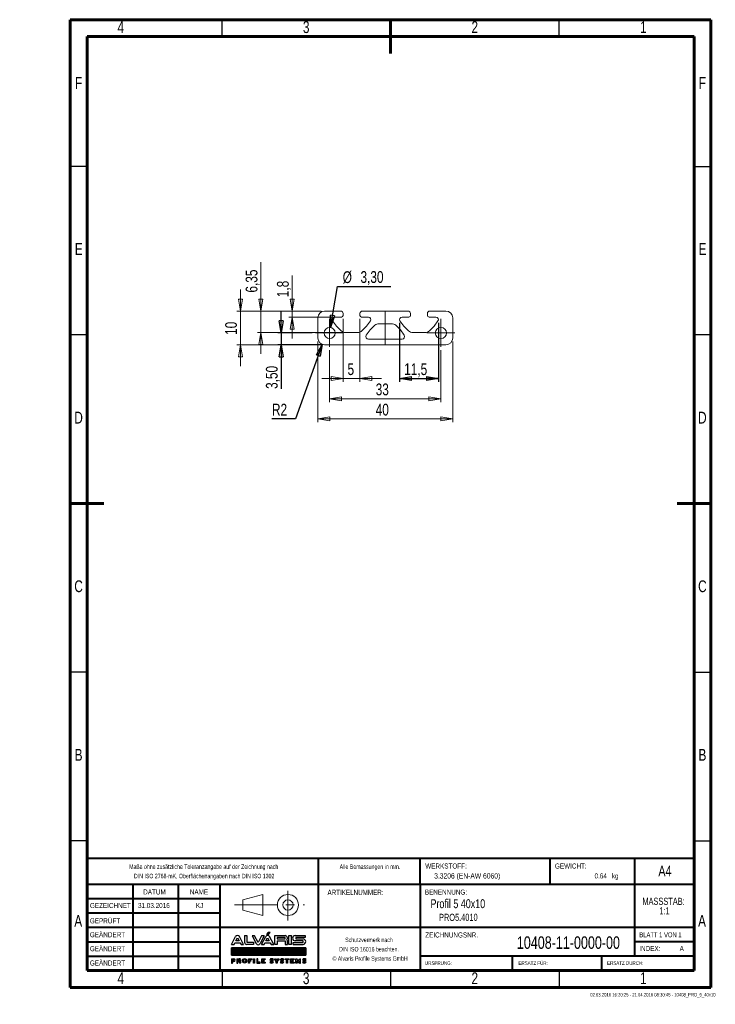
# Model space of a CAD drawing. Header units: millimetres. Extents: x 0 to 206, y 0 to 292.
import ezdxf

# ---------------------------------------------------------------- set-up
doc = ezdxf.new("R2010")
doc.units = ezdxf.units.MM
doc.header["$PDSIZE"] = -1
doc.linetypes.add('CENTERX2', pattern=[20.32, 12.7, -2.54, 2.54, -2.54])
for name, color, linetype in [('FORMAT', 7, 'Continuous'), ('SLD-0', 179, 'Continuous'), ('STANDARD_GRAU', 8, 'Continuous')]:
    doc.layers.add(name, color=color, linetype=linetype)
doc.styles.add('SLDTEXTSTYLE0', font='TXT', dxfattribs={"width": 0.75})
doc.styles.add('SLDTEXTSTYLE1', font='TXT', dxfattribs={"width": 0.692308})
doc.styles.add('SLDTEXTSTYLE2', font='TXT', dxfattribs={"width": 0.7})
doc.dimstyles.new('SLDDIMSTYLE0', dxfattribs={"dimtxt": 3.5, "dimasz": 3.556, "dimexe": 0, "dimexo": 0.0625, "dimgap": 0.875, "dimtad": 1, "dimdec": 1, "dimrnd": 1e-09, "dimzin": 12, "dimdsep": 46, "dimtxsty": 'SLDTEXTSTYLE0', "dimblk1": 'CLOSED', "dimblk2": 'CLOSED', "dimsah": 1, "dimcen": 0.09, "dimadec": 0, "dimazin": 3, "dimtfac": 1, "dimtofl": 0, "dimtmove": 0, "dimatfit": 3, "dimldrblk": 'CLOSED', "dimfxl": 1, "dimfrac": 2, "dimtolj": 1, "dimtzin": 12, "dimarcsym": 0})
doc.dimstyles.new('SLDDIMSTYLE1', dxfattribs={"dimtxt": 3.5, "dimasz": 3.556, "dimexe": 0, "dimexo": 0.0625, "dimgap": 0.875, "dimtad": 1, "dimrnd": 1e-09, "dimzin": 12, "dimdsep": 46, "dimtxsty": 'SLDTEXTSTYLE0', "dimblk1": 'CLOSED', "dimblk2": 'CLOSED', "dimsah": 1, "dimcen": 0.09, "dimadec": 0, "dimazin": 3, "dimtfac": 1, "dimtmove": 0, "dimatfit": 0, "dimldrblk": 'CLOSED', "dimfxl": 1, "dimfrac": 2, "dimtolj": 1, "dimtzin": 12, "dimarcsym": 0})
doc.dimstyles.new('SLDDIMSTYLE2', dxfattribs={"dimtxt": 3.5, "dimasz": 3.556, "dimexe": 0, "dimexo": 0.0625, "dimgap": 0.875, "dimtad": 1, "dimrnd": 1e-09, "dimzin": 12, "dimdsep": 46, "dimtxsty": 'SLDTEXTSTYLE0', "dimblk1": 'CLOSED', "dimblk2": 'CLOSED', "dimsah": 1, "dimcen": 0.09, "dimadec": 0, "dimazin": 3, "dimtfac": 1, "dimtofl": 0, "dimtmove": 0, "dimatfit": 3, "dimldrblk": 'CLOSED', "dimfxl": 1, "dimfrac": 2, "dimtolj": 1, "dimtzin": 12, "dimarcsym": 0})
doc.dimstyles.new('SLDDIMSTYLE3', dxfattribs={"dimtxt": 3.5, "dimasz": 3.556, "dimexe": 0, "dimexo": 0.0625, "dimgap": 0.875, "dimtad": 1, "dimdec": 1, "dimrnd": 1e-09, "dimzin": 12, "dimdsep": 46, "dimtxsty": 'SLDTEXTSTYLE0', "dimblk1": 'CLOSED', "dimblk2": 'CLOSED', "dimsah": 1, "dimcen": 0.09, "dimadec": 0, "dimazin": 3, "dimtfac": 1, "dimtmove": 0, "dimatfit": 0, "dimldrblk": 'CLOSED', "dimfxl": 1, "dimfrac": 2, "dimtolj": 1, "dimtzin": 12, "dimarcsym": 0})
doc.dimstyles.new('SLDDIMSTYLE4', dxfattribs={"dimtxt": 3.5, "dimasz": 3.556, "dimexe": 0, "dimexo": 0.0625, "dimgap": 0.875, "dimtad": 0, "dimtih": 1, "dimtoh": 1, "dimrnd": 1e-09, "dimzin": 12, "dimdsep": 46, "dimtxsty": 'SLDTEXTSTYLE0', "dimblk1": 'NONE', "dimblk2": 'NONE', "dimsah": 1, "dimcen": 0, "dimadec": 0, "dimazin": 3, "dimtfac": 1, "dimtofl": 0, "dimtmove": 0, "dimatfit": 3, "dimldrblk": 'NONE', "dimfxl": 1, "dimfrac": 2, "dimtolj": 1, "dimtzin": 12, "dimarcsym": 0})
doc.dimstyles.new('SLDDIMSTYLE5', dxfattribs={"dimtxt": 3.5, "dimasz": 3.556, "dimexe": 0, "dimexo": 0.0625, "dimgap": 0.875, "dimtad": 0, "dimtih": 1, "dimtoh": 1, "dimrnd": 1e-09, "dimzin": 12, "dimdsep": 46, "dimtxsty": 'SLDTEXTSTYLE0', "dimblk1": 'CLOSED', "dimblk2": 'CLOSED', "dimsah": 1, "dimcen": 0, "dimadec": 0, "dimazin": 3, "dimtfac": 1, "dimtofl": 0, "dimtmove": 0, "dimatfit": 3, "dimldrblk": 'CLOSED', "dimfxl": 1, "dimfrac": 2, "dimtolj": 1, "dimtzin": 12, "dimarcsym": 0})

# ---------------------------------------------------------------- blocks, each defined once
blk = doc.blocks.new('Block2')
at = {"color": 7, "linetype": 'Continuous', "lineweight": 0}
for p, q in [((276.07, 30.81), (282.06, 32.4)), ((282.06, 32.4), (282.06, 26.16)), ((276.07, 30.81), (276.07, 27.78)), ((276.07, 27.78), (282.06, 26.16))]:
    blk.add_line(p, q, dxfattribs=at)
at = {"color": 7, "linetype": 'CENTERX2', "lineweight": 0}
for p, q in [((289.49, 33.46), (289.49, 24.67)), ((273.66, 29.29), (294.36, 29.29))]:
    blk.add_line(p, q, dxfattribs=at)
at = {"color": 7, "linetype": 'Continuous', "lineweight": 0}
for radius in [3.12, 1.52]:
    blk.add_circle((289.49, 29.29), radius, dxfattribs=at)
blk.add_attdef('AUTOATTR7', (0, 0), '', height=1, dxfattribs=at)
blk = doc.blocks.new('ALVARIS-LOGO_BL1')
at = {"layer": 'SLD-0', "color": 2, "linetype": 'Continuous'}
for p, q in [((-368.6, 33.5), (-327.7, 110.4)), ((-325.1, 67.6), (-308.8, 98.1)), ((-308.8, 98.1), (-292.6, 67.6)), ((-249, 33.5), (-289.9, 110.4)), ((-239.9, 121.2), (-218.3, 121.2)), ((-239.9, 121.2), (-239.9, 55)), ((-218.3, 121.2), (-218.3, 55)), ((-139.8, 117.8), (-165.3, 117.8)), ((-165.3, 117.8), (-124.3, 40.9)), ((-105.4, 53.2), (-139.8, 117.8)), ((-71, 117.8), (-105.4, 53.2)), ((-45.6, 117.8), (-86.5, 40.9)), ((-71.1, 33.5), (-30.2, 110.4)), ((-45.6, 117.8), (-71, 117.8)), ((-27.6, 67.6), (-11.3, 98.1)), ((-18.5, 130.5), (-6, 152.4)), ((-18.5, 130.5), (-2.9, 130.5)), ((-11.3, 98.1), (4.9, 67.6)), ((-6, 152.4), (14.6, 152.4)), ((-2.9, 130.5), (14.6, 152.4)), ((48.5, 33.5), (7.6, 110.4)), ((59.3, 33.5), (59.3, 121.2)), ((59.3, 121.2), (161.1, 121.2)), ((82.2, 100.8), (82.2, 88)), ((161.1, 100.8), (82.2, 100.8)), ((161.1, 88), (161.1, 100.8)), ((198.5, 33.5), (198.5, 121.2)), ((198.5, 121.2), (224.9, 121.2)), ((224.9, 33.5), (224.9, 121.2)), ((260.8, 121.2), (359.8, 121.2)), ((359.8, 102.2), (267.3, 102.2)), ((267.3, 102.2), (267.3, 88)), ((359.8, 121.2), (359.8, 102.2)), ((-368.6, 33.5), (-343.2, 33.5)), ((-343.2, 33.5), (-335.2, 48.5)), ((-335.2, 48.5), (-282.4, 48.5)), ((-292.6, 67.6), (-325.1, 67.6)), ((-282.4, 48.5), (-274.4, 33.5)), ((-274.4, 33.5), (-249, 33.5)), ((-218.3, 55), (-151.8, 55)), ((-151.8, 33.5), (-218.3, 33.5)), ((-151.8, 55), (-151.8, 33.5)), ((-71.1, 33.5), (-45.7, 33.5)), ((-45.7, 33.5), (-37.7, 48.5)), ((-37.7, 48.5), (15.1, 48.5)), ((4.9, 67.6), (-27.6, 67.6)), ((15.1, 48.5), (23.1, 33.5)), ((23.1, 33.5), (48.5, 33.5)), ((82.2, 33.5), (59.3, 33.5)), ((82.2, 88), (161.1, 88)), ((82.2, 67.6), (82.2, 33.5)), ((82.2, 67.6), (161.1, 67.6)), ((161.1, 67.6), (161.1, 33.5)), ((161.1, 33.5), (184, 33.5)), ((184, 33.5), (184, 67.6)), ((224.9, 33.5), (198.5, 33.5)), ((241.1, 33.5), (241.1, 52.7)), ((241.1, 52.7), (341.3, 52.7)), ((241.1, 33.5), (340, 33.5)), ((341.3, 67.6), (260.8, 67.6)), ((267.3, 88), (340, 88)), ((341.3, 52.7), (341.3, 67.6)), ((-368.6, -1.7), (365.4, -1.7)), ((-368.6, -72.5), (-368.6, -1.7)), ((365.4, -1.7), (-368.6, -1.7)), ((-368.6, -1.7), (-368.6, -72.5)), ((-368.6, -71.5), (-298.8, -1.7)), ((-368.6, -67.5), (-302.8, -1.7)), ((-368.6, -63.6), (-306.7, -1.7)), ((-368.6, -59.6), (-310.7, -1.7)), ((-368.6, -55.7), (-314.6, -1.7)), ((-368.6, -51.7), (-318.6, -1.7)), ((-368.6, -47.8), (-322.5, -1.7)), ((-368.6, -43.8), (-326.5, -1.7)), ((-368.6, -39.9), (-330.5, -1.7)), ((-368.6, -35.9), (-334.4, -1.7)), ((-368.6, -31.9), (-338.4, -1.7)), ((-368.6, -28), (-342.3, -1.7)), ((-368.6, -24), (-346.3, -1.7)), ((-368.6, -20.1), (-350.2, -1.7)), ((-368.6, -16.1), (-354.2, -1.7)), ((-368.6, -12.2), (-358.1, -1.7)), ((-368.6, -8.2), (-362.1, -1.7)), ((-368.6, -4.3), (-366, -1.7)), ((365.4, -72.5), (-368.6, -72.5)), ((-368.6, -72.5), (365.4, -72.5)), ((-365.7, -72.5), (-294.9, -1.7)), ((-361.7, -72.5), (-290.9, -1.7)), ((-357.8, -72.5), (-287, -1.7)), ((-353.8, -72.5), (-283, -1.7)), ((-349.8, -72.5), (-279.1, -1.7)), ((-345.9, -72.5), (-275.1, -1.7)), ((-341.9, -72.5), (-271.2, -1.7)), ((-338, -72.5), (-267.2, -1.7)), ((-334, -72.5), (-263.2, -1.7)), ((-330.1, -72.5), (-259.3, -1.7)), ((-326.1, -72.5), (-255.3, -1.7)), ((-322.2, -72.5), (-251.4, -1.7)), ((-318.2, -72.5), (-247.4, -1.7)), ((-314.3, -72.5), (-243.5, -1.7)), ((-310.3, -72.5), (-239.5, -1.7)), ((-306.4, -72.5), (-235.6, -1.7)), ((-302.4, -72.5), (-231.6, -1.7)), ((-298.5, -72.5), (-227.7, -1.7)), ((-294.5, -72.5), (-223.7, -1.7)), ((-290.5, -72.5), (-219.8, -1.7)), ((-286.6, -72.5), (-215.8, -1.7)), ((-282.6, -72.5), (-211.8, -1.7)), ((-278.7, -72.5), (-207.9, -1.7)), ((-274.7, -72.5), (-203.9, -1.7)), ((-270.8, -72.5), (-200, -1.7)), ((-266.8, -72.5), (-196, -1.7)), ((-262.9, -72.5), (-192.1, -1.7)), ((-258.9, -72.5), (-188.1, -1.7)), ((-255, -72.5), (-184.2, -1.7)), ((-251, -72.5), (-180.2, -1.7)), ((-247.1, -72.5), (-176.3, -1.7)), ((-243.1, -72.5), (-172.3, -1.7)), ((-239.2, -72.5), (-168.4, -1.7)), ((-235.2, -72.5), (-164.4, -1.7)), ((-231.2, -72.5), (-160.5, -1.7)), ((-227.3, -72.5), (-156.5, -1.7)), ((-223.3, -72.5), (-152.5, -1.7)), ((-219.4, -72.5), (-148.6, -1.7)), ((-215.4, -72.5), (-144.6, -1.7)), ((-211.5, -72.5), (-140.7, -1.7)), ((-207.5, -72.5), (-136.7, -1.7)), ((-203.6, -72.5), (-132.8, -1.7)), ((-199.6, -72.5), (-128.8, -1.7)), ((-195.7, -72.5), (-124.9, -1.7)), ((-191.7, -72.5), (-120.9, -1.7)), ((-187.8, -72.5), (-117, -1.7)), ((-183.8, -72.5), (-113, -1.7)), ((-179.8, -72.5), (-109.1, -1.7)), ((-175.9, -72.5), (-105.1, -1.7)), ((-171.9, -72.5), (-101.2, -1.7)), ((-168, -72.5), (-97.2, -1.7)), ((-164, -72.5), (-93.2, -1.7)), ((-160.1, -72.5), (-89.3, -1.7)), ((-156.1, -72.5), (-85.3, -1.7)), ((-152.2, -72.5), (-81.4, -1.7)), ((-148.2, -72.5), (-77.4, -1.7)), ((-144.3, -72.5), (-73.5, -1.7)), ((-140.3, -72.5), (-69.5, -1.7)), ((-136.4, -72.5), (-65.6, -1.7)), ((-132.4, -72.5), (-61.6, -1.7)), ((-128.5, -72.5), (-57.7, -1.7)), ((-124.5, -72.5), (-53.7, -1.7)), ((-120.5, -72.5), (-49.8, -1.7)), ((-116.6, -72.5), (-45.8, -1.7)), ((-112.6, -72.5), (-41.8, -1.7)), ((-108.7, -72.5), (-37.9, -1.7)), ((-104.7, -72.5), (-33.9, -1.7)), ((-100.8, -72.5), (-30, -1.7)), ((-96.8, -72.5), (-26, -1.7)), ((-92.9, -72.5), (-22.1, -1.7)), ((-88.9, -72.5), (-18.1, -1.7)), ((-85, -72.5), (-14.2, -1.7)), ((-81, -72.5), (-10.2, -1.7)), ((-77.1, -72.5), (-6.3, -1.7)), ((-73.1, -72.5), (-2.3, -1.7)), ((-69.2, -72.5), (1.6, -1.7)), ((-65.2, -72.5), (5.6, -1.7)), ((-61.2, -72.5), (9.5, -1.7)), ((-57.3, -72.5), (13.5, -1.7)), ((-53.3, -72.5), (17.5, -1.7)), ((-49.4, -72.5), (21.4, -1.7)), ((-45.4, -72.5), (25.4, -1.7)), ((-41.5, -72.5), (29.3, -1.7)), ((-37.5, -72.5), (33.3, -1.7)), ((-33.6, -72.5), (37.2, -1.7)), ((-29.6, -72.5), (41.2, -1.7)), ((-25.7, -72.5), (45.1, -1.7)), ((-21.7, -72.5), (49.1, -1.7)), ((-17.8, -72.5), (53, -1.7)), ((-13.8, -72.5), (57, -1.7)), ((-9.8, -72.5), (60.9, -1.7)), ((-5.9, -72.5), (64.9, -1.7)), ((-1.9, -72.5), (68.8, -1.7)), ((2, -72.5), (72.8, -1.7)), ((6, -72.5), (76.8, -1.7)), ((9.9, -72.5), (80.7, -1.7)), ((13.9, -72.5), (84.7, -1.7)), ((17.8, -72.5), (88.6, -1.7)), ((21.8, -72.5), (92.6, -1.7)), ((25.7, -72.5), (96.5, -1.7)), ((29.7, -72.5), (100.5, -1.7)), ((33.6, -72.5), (104.4, -1.7)), ((37.6, -72.5), (108.4, -1.7)), ((41.5, -72.5), (112.3, -1.7)), ((45.5, -72.5), (116.3, -1.7)), ((49.5, -72.5), (120.2, -1.7)), ((53.4, -72.5), (124.2, -1.7)), ((57.4, -72.5), (128.1, -1.7)), ((61.3, -72.5), (132.1, -1.7)), ((65.3, -72.5), (136.1, -1.7)), ((69.2, -72.5), (140, -1.7)), ((73.2, -72.5), (144, -1.7)), ((77.1, -72.5), (147.9, -1.7)), ((81.1, -72.5), (151.9, -1.7)), ((85, -72.5), (155.8, -1.7)), ((89, -72.5), (159.8, -1.7)), ((92.9, -72.5), (163.7, -1.7)), ((96.9, -72.5), (167.7, -1.7)), ((100.8, -72.5), (171.6, -1.7)), ((104.8, -72.5), (175.6, -1.7)), ((108.8, -72.5), (179.5, -1.7)), ((112.7, -72.5), (183.5, -1.7)), ((116.7, -72.5), (187.5, -1.7)), ((120.6, -72.5), (191.4, -1.7)), ((124.6, -72.5), (195.4, -1.7)), ((128.5, -72.5), (199.3, -1.7)), ((132.5, -72.5), (203.3, -1.7)), ((136.4, -72.5), (207.2, -1.7)), ((140.4, -72.5), (211.2, -1.7)), ((144.3, -72.5), (215.1, -1.7)), ((148.3, -72.5), (219.1, -1.7)), ((152.2, -72.5), (223, -1.7)), ((156.2, -72.5), (227, -1.7)), ((160.1, -72.5), (230.9, -1.7)), ((164.1, -72.5), (234.9, -1.7)), ((168.1, -72.5), (238.8, -1.7)), ((172, -72.5), (242.8, -1.7)), ((176, -72.5), (246.8, -1.7)), ((179.9, -72.5), (250.7, -1.7)), ((183.9, -72.5), (254.7, -1.7)), ((187.8, -72.5), (258.6, -1.7)), ((191.8, -72.5), (262.6, -1.7)), ((195.7, -72.5), (266.5, -1.7)), ((199.7, -72.5), (270.5, -1.7)), ((203.6, -72.5), (274.4, -1.7)), ((207.6, -72.5), (278.4, -1.7)), ((211.5, -72.5), (282.3, -1.7)), ((215.5, -72.5), (286.3, -1.7)), ((219.5, -72.5), (290.2, -1.7)), ((223.4, -72.5), (294.2, -1.7)), ((227.4, -72.5), (298.1, -1.7)), ((231.3, -72.5), (302.1, -1.7)), ((235.3, -72.5), (306.1, -1.7)), ((239.2, -72.5), (310, -1.7)), ((243.2, -72.5), (314, -1.7)), ((247.1, -72.5), (317.9, -1.7)), ((251.1, -72.5), (321.9, -1.7)), ((255, -72.5), (325.8, -1.7)), ((259, -72.5), (329.8, -1.7)), ((262.9, -72.5), (333.7, -1.7)), ((266.9, -72.5), (337.7, -1.7)), ((270.8, -72.5), (341.6, -1.7)), ((274.8, -72.5), (345.6, -1.7)), ((278.8, -72.5), (349.5, -1.7)), ((282.7, -72.5), (353.5, -1.7)), ((286.7, -72.5), (357.5, -1.7)), ((290.6, -72.5), (361.4, -1.7)), ((294.6, -72.5), (365.4, -1.7)), ((298.5, -72.5), (365.4, -5.6)), ((302.5, -72.5), (365.4, -9.5)), ((306.4, -72.5), (365.4, -13.5)), ((310.4, -72.5), (365.4, -17.4)), ((314.3, -72.5), (365.4, -21.4)), ((318.3, -72.5), (365.4, -25.3)), ((322.2, -72.5), (365.4, -29.3)), ((326.2, -72.5), (365.4, -33.2)), ((330.1, -72.5), (365.4, -37.2)), ((334.1, -72.5), (365.4, -41.1)), ((338.1, -72.5), (365.4, -45.1)), ((342, -72.5), (365.4, -49.1)), ((346, -72.5), (365.4, -53)), ((349.9, -72.5), (365.4, -57)), ((353.9, -72.5), (365.4, -60.9)), ((357.8, -72.5), (365.4, -64.9)), ((361.8, -72.5), (365.4, -68.8)), ((365.4, -1.7), (365.4, -72.5)), ((365.4, -72.5), (365.4, -1.7)), ((-368.6, -108.1), (-368.6, -152.4)), ((-368.6, -108.1), (-345.2, -108.1)), ((-368.6, -152.4), (-359.4, -152.4)), ((-359.4, -127.2), (-359.4, -117.3)), ((-359.4, -117.3), (-346.2, -117.3)), ((-359.4, -127.2), (-346.2, -127.2)), ((-359.4, -152.4), (-359.4, -136.5)), ((-359.4, -136.5), (-345.2, -136.5)), ((-314.5, -108.1), (-314.5, -152.4)), ((-314.5, -108.1), (-291.1, -108.1)), ((-314.5, -152.4), (-305.3, -152.4)), ((-305.3, -127.2), (-305.3, -117.3)), ((-305.3, -117.3), (-292, -117.3)), ((-305.3, -127.2), (-292, -127.2)), ((-305.3, -152.4), (-305.3, -136.5)), ((-305.3, -136.5), (-295.3, -136.5)), ((-295.3, -136.5), (-286.5, -152.4)), ((-275, -152.4), (-286.5, -152.4)), ((-284.6, -134.9), (-275, -152.4)), ((-200.9, -108.1), (-166.2, -108.1)), ((-200.9, -152.4), (-200.9, -108.1)), ((-191.2, -152.4), (-200.9, -152.4)), ((-166.2, -117.3), (-191.2, -117.3)), ((-191.2, -117.3), (-191.2, -124.8)), ((-191.2, -124.8), (-176.7, -124.8)), ((-176.7, -133.5), (-191.2, -133.5)), ((-191.2, -133.5), (-191.2, -152.4)), ((-176.7, -124.8), (-176.7, -133.5)), ((-166.2, -108.1), (-166.2, -117.3)), ((-149.7, -108.1), (-140, -108.1)), ((-149.7, -152.4), (-149.7, -108.1)), ((-140, -152.4), (-149.7, -152.4)), ((-140, -108.1), (-140, -152.4)), ((-119.3, -108.1), (-119.3, -152.4)), ((-109.6, -108.1), (-119.3, -108.1)), ((-119.3, -152.4), (-85.2, -152.4)), ((-109.6, -142.7), (-109.6, -108.1)), ((-85.2, -142.7), (-109.6, -142.7)), ((-85.2, -152.4), (-85.2, -142.7)), ((-68.9, -152.4), (-68.9, -108.1)), ((-68.9, -108.1), (-35, -108.1)), ((-35, -152.4), (-68.9, -152.4)), ((-35, -117.3), (-58.9, -117.3)), ((-58.9, -117.3), (-58.9, -124.8)), ((-58.9, -124.8), (-45.3, -124.8)), ((-45.3, -132.9), (-58.9, -132.9)), ((-58.9, -132.9), (-58.9, -142.7)), ((-58.9, -142.7), (-35, -142.7)), ((-45.3, -124.8), (-45.3, -132.9)), ((-35, -108.1), (-35, -117.3)), ((-35, -142.7), (-35, -152.4)), ((17.6, -139.1), (10.3, -145.2)), ((27, -126.1), (28.9, -126.1)), ((27, -135.3), (28.9, -135.3)), ((38.3, -122.2), (45.7, -116.2)), ((55.9, -108.1), (67.4, -108.1)), ((74.5, -135.1), (55.9, -108.1)), ((67.4, -108.1), (79.2, -127.4)), ((74.5, -152.4), (74.5, -135.1)), ((83.9, -152.4), (74.5, -152.4)), ((79.2, -127.4), (91, -108.1)), ((102.5, -108.1), (83.9, -135.1)), ((83.9, -135.1), (83.9, -152.4)), ((91, -108.1), (102.5, -108.1)), ((120.4, -139.1), (113, -145.2)), ((129.8, -126.1), (131.6, -126.1)), ((129.8, -135.3), (131.6, -135.3)), ((141.1, -122.2), (148.4, -116.2)), ((161.8, -117.3), (161.8, -108.1)), ((161.8, -108.1), (199.3, -108.1)), ((175.8, -117.3), (161.8, -117.3)), ((175.8, -152.4), (175.8, -117.3)), ((185.6, -152.4), (175.8, -152.4)), ((199.3, -117.3), (185.6, -117.3)), ((185.6, -117.3), (185.6, -152.4)), ((199.3, -108.1), (199.3, -117.3)), ((216.2, -152.4), (216.2, -108.1)), ((216.2, -108.1), (250.1, -108.1)), ((250.1, -152.4), (216.2, -152.4)), ((250.1, -117.3), (226.2, -117.3)), ((226.2, -117.3), (226.2, -124.8)), ((226.2, -124.8), (239.8, -124.8)), ((239.8, -132.9), (226.2, -132.9)), ((226.2, -132.9), (226.2, -142.7)), ((226.2, -142.7), (250.1, -142.7)), ((239.8, -124.8), (239.8, -132.9)), ((250.1, -108.1), (250.1, -117.3)), ((250.1, -142.7), (250.1, -152.4)), ((268.4, -152.4), (268.4, -108.1)), ((268.4, -108.1), (278, -108.1)), ((278.4, -152.4), (268.4, -152.4)), ((291.1, -134.4), (278, -108.1)), ((278.4, -127.9), (291.1, -152.4)), ((278.4, -127.9), (278.4, -152.4)), ((291.1, -134.4), (304.2, -108.1)), ((303.8, -127.9), (291.1, -152.4)), ((303.8, -127.9), (303.8, -152.4)), ((303.8, -152.4), (313.8, -152.4)), ((304.2, -108.1), (313.8, -108.1)), ((313.8, -152.4), (313.8, -108.1)), ((340.6, -139.1), (333.2, -145.2)), ((350, -126.1), (351.9, -126.1)), ((350, -135.3), (351.9, -135.3)), ((361.3, -122.2), (368.6, -116.2))]:
    blk.add_line(p, q, dxfattribs=at)
for centre, radius, start, end in [((-308.8, 99.3), 21.9, 30.42764, 149.57236), ((-11.3, 99.3), 21.9, 30.42764, 149.57236), ((156.9, 94.5), 27, 321.76228, 80.96222), ((262.3, 94.4), 26.9, 93.03544, 266.96456), ((-218.3, 55), 21.6, 180, 270), ((-105.4, 52), 21.9, 210.42764, 329.57236), ((161, 61.2), 23.9, 15.46235, 43.90993), ((338.1, 60.7), 27.3, 273.93117, 86.06883), ((-346.2, -122.3), 4.96, 270, 90), ((-345.2, -122.3), 14.2, 270, 90), ((-292, -122.3), 4.96, 270, 90), ((-291.1, -122.3), 14.2, 297.02151, 90), ((28.9, -127.2), 16.5, 226.72744, 270.01421), ((27, -134.2), 16.5, 46.72744, 90.01421), ((131.6, -127.2), 16.5, 226.72744, 270.01421), ((129.8, -134.2), 16.5, 46.72744, 90.01421), ((351.9, -127.2), 16.5, 226.72744, 270.01421), ((350, -134.2), 16.5, 46.72744, 90.01421)]:
    blk.add_arc(centre, radius, start, end, dxfattribs=at)
for centre, major_axis, ratio in [((-239.3, -130.2), (0, 22.2), 0.948396), ((-239.3, -130.1), (0, 13.9), 0.802774)]:
    blk.add_ellipse(centre, major_axis=major_axis, ratio=ratio, dxfattribs=at)
for centre, major_axis, ratio, start_param, end_param in [((27, -122.1), (-16.6, 0), 0.794296, 4.712389, 7.853982), ((28.9, -139.2), (20.9, 0), 0.630369, 3.608164, 4.712389), ((27, -121.9), (-6.28, 0), 0.661774, 4.712389, 7.853982), ((27, -122.1), (-20.9, 0), 0.630369, 3.608164, 4.712389), ((28.9, -139.2), (16.6, 0), 0.794296, 4.712389, 7.853982), ((28.9, -139.5), (6.28, 0), 0.661774, 4.712389, 7.853982), ((129.8, -122.1), (-16.6, 0), 0.794296, 4.712389, 7.853982), ((131.6, -139.2), (20.9, 0), 0.630369, 3.608164, 4.712389), ((129.8, -121.9), (-6.28, 0), 0.661774, 4.712389, 7.853982), ((129.8, -122.1), (-20.9, 0), 0.630369, 3.608164, 4.712389), ((131.6, -139.2), (16.6, 0), 0.794296, 4.712389, 7.853982), ((131.6, -139.5), (6.28, 0), 0.661774, 4.712389, 7.853982), ((350, -122.1), (-16.6, 0), 0.794296, 4.712389, 7.853982), ((351.9, -139.2), (20.9, 0), 0.630369, 3.608164, 4.712389), ((350, -121.9), (-6.28, 0), 0.661774, 4.712389, 7.853982), ((350, -122.1), (-20.9, 0), 0.630369, 3.608164, 4.712389), ((351.9, -139.2), (16.6, 0), 0.794296, 4.712389, 7.853982), ((351.9, -139.5), (6.28, 0), 0.661774, 4.712389, 7.853982)]:
    blk.add_ellipse(centre, major_axis=major_axis, ratio=ratio, start_param=start_param, end_param=end_param, dxfattribs=at)
blk = doc.blocks.new('SW_NOTE_0')
at = {"color": 0, "linetype": 'Continuous', "lineweight": 0, "char_height": 2.117, "attachment_point": 2, "style": 'SLDTEXTSTYLE0'}
for s, insert in [('MASSSTAB:', (6.98, 2.73)), ('1:1', (7.25, -0.09))]:
    blk.add_mtext(s, dxfattribs=dict(at, insert=insert))
blk = doc.blocks.new('SW_NOTE_1')
at = {"color": 0, "linetype": 'Continuous', "lineweight": 0, "char_height": 1.3229, "attachment_point": 2, "style": 'SLDTEXTSTYLE2'}
for s, insert in [('Schutzvermerk nach', (8.16, 1.71)), ('DIN ISO 16016 beachten.', (8.15, -1.06)), ('© Alvaris Profile Systems GmbH', (8.5, -3.82))]:
    blk.add_mtext(s, dxfattribs=dict(at, insert=insert))
blk = doc.blocks.new('SW_NOTE_2')
at = {"color": 0, "linetype": 'Continuous', "lineweight": 0, "char_height": 1.3229, "attachment_point": 2, "style": 'SLDTEXTSTYLE2'}
for s, insert in [('Maße ohne zusätzliche Toleranzangabe auf der Zeichnung nach', (25.55, 1.71)), ('DIN ISO 2768-mK, Oberflächenangaben nach DIN ISO 1302', (25.69, -1.06))]:
    blk.add_mtext(s, dxfattribs=dict(at, insert=insert))
blk = doc.blocks.new('_CLOSED')
at = {"color": 0, "linetype": 'ByBlock', "lineweight": -2}
for p, q in [((-1, 0.166667), (0, 0)), ((-1, 0.166667), (-1, -0.166667)), ((0, 0), (-1, -0.166667)), ((0, 0), (-1, 0))]:
    blk.add_line(p, q, dxfattribs=at)
blk = doc.blocks.new('_D')
at = {"layer": 'STANDARD_GRAU'}
for p, q in [((112.66, 202.06), (112.66, 184.6)), ((124.16, 202.06), (124.16, 184.6)), ((112.66, 185.6), (124.16, 185.6))]:
    blk.add_line(p, q, dxfattribs=at)
at = {"layer": 'STANDARD_GRAU', "xscale": 3.556, "yscale": 3.556, "rotation": 180}
blk.add_blockref('_CLOSED', (112.66, 185.6), dxfattribs=at)
at = {"layer": 'STANDARD_GRAU', "xscale": 3.556, "yscale": 3.556}
blk.add_blockref('_CLOSED', (124.16, 185.6), dxfattribs=at)
at = {"layer": 'STANDARD_GRAU', "insert": (114.03, 190.11), "char_height": 3.5, "attachment_point": 1, "style": 'SLDTEXTSTYLE0'}
blk.add_mtext('11,5', dxfattribs=at)
blk = doc.blocks.new('_D_1')
at = {"color": 7, "linetype": 'Continuous', "lineweight": 0}
for p, q in [((95.91, 203.3), (95.91, 184.6)), ((100.91, 203.3), (100.91, 184.6)), ((95.91, 185.6), (89.56, 185.6)), ((95.91, 185.6), (100.91, 185.6)), ((100.91, 185.6), (107.26, 185.6))]:
    blk.add_line(p, q, dxfattribs=at)
at = {"color": 7, "linetype": 'Continuous', "lineweight": 0, "xscale": 3.556, "yscale": 3.556}
blk.add_blockref('_CLOSED', (95.91, 185.6, -500), dxfattribs=at)
at = {"color": 7, "linetype": 'Continuous', "lineweight": 0, "xscale": 3.556, "yscale": 3.556, "rotation": 180}
blk.add_blockref('_CLOSED', (100.91, 185.6, -500), dxfattribs=at)
at = {"color": 7, "linetype": 'Continuous', "lineweight": 0, "insert": (97.23, 190.11), "char_height": 3.5, "attachment_point": 1, "style": 'SLDTEXTSTYLE0'}
blk.add_mtext('5', dxfattribs=at)
blk = doc.blocks.new('_D_2')
at = {"color": 7, "linetype": 'Continuous', "lineweight": 0}
for p, q in [((91.91, 193.95), (91.91, 178.6)), ((124.91, 193.95), (124.91, 178.6)), ((91.91, 179.6), (124.91, 179.6))]:
    blk.add_line(p, q, dxfattribs=at)
at = {"color": 7, "linetype": 'Continuous', "lineweight": 0, "xscale": 3.556, "yscale": 3.556, "rotation": 180}
blk.add_blockref('_CLOSED', (91.91, 179.6, -500), dxfattribs=at)
at = {"color": 7, "linetype": 'Continuous', "lineweight": 0, "xscale": 3.556, "yscale": 3.556}
blk.add_blockref('_CLOSED', (124.91, 179.6, -500), dxfattribs=at)
at = {"color": 7, "linetype": 'Continuous', "lineweight": 0, "insert": (105.58, 184.11), "char_height": 3.5, "attachment_point": 1, "style": 'SLDTEXTSTYLE0'}
blk.add_mtext('33', dxfattribs=at)
blk = doc.blocks.new('_D_3')
at = {"color": 7, "linetype": 'Continuous', "lineweight": 0}
for p, q in [((88.41, 196.6), (88.41, 172.6)), ((128.41, 196.6), (128.41, 172.6)), ((88.41, 173.6), (128.41, 173.6))]:
    blk.add_line(p, q, dxfattribs=at)
at = {"color": 7, "linetype": 'Continuous', "lineweight": 0, "xscale": 3.556, "yscale": 3.556, "rotation": 180}
blk.add_blockref('_CLOSED', (88.41, 173.6, -500), dxfattribs=at)
at = {"color": 7, "linetype": 'Continuous', "lineweight": 0, "xscale": 3.556, "yscale": 3.556}
blk.add_blockref('_CLOSED', (128.41, 173.6, -500), dxfattribs=at)
at = {"color": 7, "linetype": 'Continuous', "lineweight": 0, "insert": (105.58, 178.11), "char_height": 3.5, "attachment_point": 1, "style": 'SLDTEXTSTYLE0'}
blk.add_mtext('40', dxfattribs=at)
blk = doc.blocks.new('_D_4')
at = {"color": 7, "linetype": 'Continuous', "lineweight": 0}
for p, q in [((80.81, 205.6), (80.81, 216.17)), ((89.41, 205.6), (79.81, 205.6)), ((80.81, 205.6), (80.81, 203.8)), ((92.4, 203.8), (79.81, 203.8)), ((80.81, 203.8), (80.81, 197.45))]:
    blk.add_line(p, q, dxfattribs=at)
at = {"color": 7, "linetype": 'Continuous', "lineweight": 0, "xscale": 3.556, "yscale": 3.556}
for p, rotation in [((80.81, 205.6, -500), 270), ((80.81, 203.8, -500), 90)]:
    blk.add_blockref('_CLOSED', p, dxfattribs=dict(at, rotation=rotation))
at = {"color": 7, "linetype": 'Continuous', "lineweight": 0, "insert": (76.3, 209.7), "char_height": 3.5, "attachment_point": 1, "rotation": 90, "style": 'SLDTEXTSTYLE0'}
blk.add_mtext('1,8', dxfattribs=at)
blk = doc.blocks.new('_D_5')
at = {"color": 7, "linetype": 'Continuous', "lineweight": 0}
for p, q in [((71.53, 205.6), (71.53, 220.13)), ((89.41, 205.6), (70.53, 205.6)), ((71.53, 205.6), (71.53, 199.25)), ((95.61, 199.25), (70.53, 199.25)), ((71.53, 199.25), (71.53, 192.9))]:
    blk.add_line(p, q, dxfattribs=at)
at = {"color": 7, "linetype": 'Continuous', "lineweight": 0, "xscale": 3.556, "yscale": 3.556}
for p, rotation in [((71.53, 205.6, -500), 270), ((71.53, 199.25, -500), 90)]:
    blk.add_blockref('_CLOSED', p, dxfattribs=dict(at, rotation=rotation))
at = {"color": 7, "linetype": 'Continuous', "lineweight": 0, "insert": (67.01, 211.07), "char_height": 3.5, "attachment_point": 1, "rotation": 90, "style": 'SLDTEXTSTYLE0'}
blk.add_mtext('6,35', dxfattribs=at)
blk = doc.blocks.new('_D_6')
at = {"color": 7, "linetype": 'Continuous', "lineweight": 0}
for p, q in [((65.44, 205.6), (65.44, 211.95)), ((89.41, 205.6), (64.44, 205.6)), ((65.44, 205.6), (65.44, 195.6)), ((89.41, 195.6), (64.44, 195.6)), ((65.44, 195.6), (65.44, 189.25))]:
    blk.add_line(p, q, dxfattribs=at)
at = {"color": 7, "linetype": 'Continuous', "lineweight": 0, "xscale": 3.556, "yscale": 3.556}
for p, rotation in [((65.44, 205.6, -500), 270), ((65.44, 195.6, -500), 90)]:
    blk.add_blockref('_CLOSED', p, dxfattribs=dict(at, rotation=rotation))
at = {"color": 7, "linetype": 'Continuous', "lineweight": 0, "insert": (60.93, 198.52), "char_height": 3.5, "attachment_point": 1, "rotation": 90, "style": 'SLDTEXTSTYLE0'}
blk.add_mtext('10', dxfattribs=at)
blk = doc.blocks.new('_D_7')
at = {"layer": 'STANDARD_GRAU'}
for p, q in [((77.53, 199.1), (77.53, 205.45)), ((86.76, 199.1), (76.53, 199.1)), ((77.53, 199.1), (77.53, 195.6)), ((89.41, 195.6), (76.53, 195.6)), ((77.53, 195.6), (77.53, 182.5))]:
    blk.add_line(p, q, dxfattribs=at)
at = {"layer": 'STANDARD_GRAU', "xscale": 3.556, "yscale": 3.556}
for p, rotation in [((77.53, 199.1, -500), 270), ((77.53, 195.6, -500), 90)]:
    blk.add_blockref('_CLOSED', p, dxfattribs=dict(at, rotation=rotation))
at = {"layer": 'STANDARD_GRAU', "insert": (73.01, 182.5), "char_height": 3.5, "attachment_point": 1, "rotation": 90, "style": 'SLDTEXTSTYLE0'}
blk.add_mtext('3,50', dxfattribs=at)
blk = doc.blocks.new('_D_8')
at = {"layer": 'STANDARD_GRAU'}
blk.add_line((94.21, 212.87), (110.12, 212.87), dxfattribs=at)
at = {"layer": 'STANDARD_GRAU', "char_height": 3.5, "attachment_point": 1, "style": 'SLDTEXTSTYLE0'}
for s, insert in [('%%c', (95.8, 217.39)), ('3,30', (101.07, 217.44))]:
    blk.add_mtext(s, dxfattribs=dict(at, insert=insert))
blk = doc.blocks.new('_NONE')
blk = doc.blocks.new('_D_9')
at = {"layer": 'STANDARD_GRAU'}
for p, q in [((89.74, 195.72), (81.82, 173.6)), ((81.82, 173.6), (74.82, 173.6))]:
    blk.add_line(p, q, dxfattribs=at)
at = {"layer": 'STANDARD_GRAU', "xscale": 3.556, "yscale": 3.556, "rotation": 70.3056477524}
blk.add_blockref('_CLOSED', (89.74, 195.72, -500), dxfattribs=at)
at = {"layer": 'STANDARD_GRAU', "insert": (74.82, 178.11), "char_height": 3.5, "attachment_point": 1, "style": 'SLDTEXTSTYLE0'}
blk.add_mtext('R2', dxfattribs=at)
blk = doc.blocks.new('SW_CENTERMARKSYMBOL_0')
at = {"color": 0, "linetype": 'Continuous', "lineweight": 0}
for p, q in [((0, 2.5), (0, 4.15)), ((-2.5, 0), (-4.15, 0)), ((0, 0), (-2.5, 0)), ((0, 0), (0, 2.5)), ((0, 0), (0, -2.5)), ((0, 0), (2.5, 0)), ((2.5, 0), (4.15, 0)), ((0, -2.5), (0, -4.15))]:
    blk.add_line(p, q, dxfattribs=at)
blk = doc.blocks.new('SW_CENTERMARKSYMBOL_1')
at = {"color": 0, "linetype": 'Continuous', "lineweight": 0}
for p, q in [((0, 2.5), (0, 4.15)), ((-2.5, 0), (-4.15, 0)), ((0, 0), (-2.5, 0)), ((0, 0), (0, 2.5)), ((0, 0), (0, -2.5)), ((0, 0), (2.5, 0)), ((2.5, 0), (4.15, 0)), ((0, -2.5), (0, -4.15))]:
    blk.add_line(p, q, dxfattribs=at)

msp = doc.modelspace()

# ---------------------------------------------------------------- linework, layer by layer
at = {"color": 7, "linetype": 'Continuous', "lineweight": 60}
for p, q in [((205, 292), (15, 292)), ((15, 292), (15, 5)), ((110, 282), (110, 292)), ((205, 5), (205, 292)), ((20, 287), (200, 287)), ((20, 10), (20, 287)), ((200, 287), (200, 10)), ((15, 148.5), (25, 148.5)), ((195, 148.5), (205, 148.5)), ((20, 10), (200, 10)), ((15, 5), (205, 5))]:
    msp.add_line(p, q, dxfattribs=at)
at = {"color": 7, "linetype": 'Continuous', "lineweight": 30}
for p, q in [((60, 287), (60, 292)), ((160, 287), (160, 292)), ((20, 248.5), (15, 248.5)), ((200, 248.5), (205, 248.5)), ((200, 198.651), (205, 198.651)), ((20, 198.5), (15, 198.5)), ((20, 98.5), (15, 98.5)), ((200, 98.5), (205, 98.5)), ((20, 48.5), (15, 48.5)), ((200, 48.5), (205, 48.5)), ((60, 10), (60, 5)), ((110, 10), (110, 5)), ((160, 10), (160, 5))]:
    msp.add_line(p, q, dxfattribs=at)
at = {"color": 7, "linetype": 'Continuous', "lineweight": 15}
for p, q in [((95.163, 205.6), (90.413, 205.6)), ((95.913, 204.3), (95.913, 204.85)), ((100.913, 204.85), (100.913, 204.3)), ((115.163, 205.6), (101.663, 205.6)), ((115.913, 204.3), (115.913, 204.85)), ((120.913, 204.85), (120.913, 204.3)), ((126.413, 205.6), (121.663, 205.6)), ((88.413, 203.6), (88.413, 197.6)), ((93.934, 201.104), (92.778, 202.665)), ((93.403, 203.8), (95.413, 203.8)), ((101.413, 203.8), (103.423, 203.8)), ((104.049, 202.665), (102.893, 201.104)), ((110.226, 201.85), (106.601, 201.85)), ((113.934, 201.104), (112.778, 202.665)), ((113.403, 203.8), (115.413, 203.8)), ((121.413, 203.8), (123.423, 203.8)), ((124.049, 202.665), (122.893, 201.104)), ((128.413, 197.6), (128.413, 203.6)), ((95.311, 199.732), (93.934, 201.104)), ((100.214, 199.25), (96.613, 199.25)), ((102.893, 201.104), (101.516, 199.732)), ((103.929, 200), (102.779, 198.447)), ((105.297, 201.366), (103.929, 200)), ((112.898, 200), (111.53, 201.366)), ((114.048, 198.447), (112.898, 200)), ((115.311, 199.732), (113.934, 201.104)), ((120.214, 199.25), (116.613, 199.25)), ((122.893, 201.104), (121.516, 199.732)), ((103.411, 197.3), (113.416, 197.3)), ((90.413, 195.6), (126.413, 195.6))]:
    msp.add_line(p, q, dxfattribs=at)
at = {"color": 7, "linetype": 'CENTERX2', "lineweight": 0}
msp.add_line((108.413, 195.6), (108.413, 205.6), dxfattribs=at)
at = {"color": 7, "linetype": 'Continuous', "lineweight": 40}
for p, q in [((20, 65.25), (20, 10)), ((200, 43.263), (20, 43.263)), ((20, 43.263), (20, 10)), ((88.645, 35.5), (88.645, 43.263)), ((118.8, 35.5), (118.8, 43.263)), ((157.357, 35.5), (157.357, 43.263)), ((182.443, 35.5), (182.443, 43.263)), ((118.8, 35.5), (20, 35.5)), ((33.596, 35.5), (33.596, 10)), ((46.991, 35.5), (46.991, 10)), ((59.403, 35.5), (59.403, 10)), ((88.645, 10), (88.645, 35.5)), ((118.8, 35.5), (118.8, 10)), ((182.443, 35.5), (118.8, 35.5)), ((182.443, 14.325), (182.443, 35.5)), ((200, 35.5), (182.443, 35.5)), ((59.403, 31.25), (20, 31.25)), ((59.403, 27), (20, 27)), ((200, 22.75), (20, 22.75)), ((59.403, 18.475), (20, 18.475)), ((200, 18.575), (182.443, 18.575)), ((20, 14.25), (59.403, 14.25)), ((200, 14.25), (118.8, 14.25)), ((146.129, 10), (146.129, 14.25)), ((172.682, 10), (172.682, 14.25))]:
    msp.add_line(p, q, dxfattribs=at)
at = {"color": 7, "linetype": 'Continuous', "lineweight": 0}
msp.add_line((118.8, 14.25), (200, 14.25), dxfattribs=at)
at = {"color": 7, "linetype": 'Continuous', "lineweight": 15}
for centre in [(91.913, 199.1), (124.913, 199.1)]:
    msp.add_circle(centre, 1.65, dxfattribs=at)
for centre, radius, start, end in [((90.413, 203.6), 2, 90, 180), ((95.163, 204.85), 0.75, 0, 90), ((101.663, 204.85), 0.75, 90, 180), ((115.163, 204.85), 0.75, 0, 90), ((121.663, 204.85), 0.75, 90, 180), ((126.413, 203.6), 2, 0, 90), ((93.403, 203.06), 0.74, 90, 212.23787), ((95.413, 204.3), 0.5, 270, 0), ((101.413, 204.3), 0.5, 180, 270), ((103.423, 203.06), 0.74, 327.76213, 90), ((106.601, 199.85), 2, 90, 130.69583), ((110.226, 199.85), 2, 49.30417, 90), ((113.403, 203.06), 0.74, 90, 212.23787), ((115.413, 204.3), 0.5, 270, 0), ((121.413, 204.3), 0.5, 180, 270), ((123.423, 203.06), 0.74, 327.76213, 90), ((96.613, 201.25), 2, 229.38412, 270), ((100.214, 201.25), 2, 270, 310.61588), ((116.613, 201.25), 2, 229.38412, 270), ((120.214, 201.25), 2, 270, 310.61588), ((90.413, 197.6), 2, 180, 270), ((103.411, 198.048), 0.748, 147.75165, 270), ((113.416, 198.048), 0.748, 270, 32.24835), ((126.413, 197.6), 2, 270, 0)]:
    msp.add_arc(centre, radius, start, end, dxfattribs=at)
at = {"color": 7, "linetype": 'Continuous', "lineweight": 0}
msp.add_point((200, 46.224), dxfattribs=at)
at = {"layer": 'STANDARD_GRAU'}
msp.add_line((92.184, 200.727), (94.208, 212.875), dxfattribs=at)

# ---------------------------------------------------------------- block references
at = {"color": 7, "linetype": 'Continuous', "lineweight": 0}
for name, p in [('SW_CENTERMARKSYMBOL_0', (91.913, 199.1)), ('SW_CENTERMARKSYMBOL_1', (124.913, 199.1)), ('SW_NOTE_2', (29.024, 39.767)), ('SW_NOTE_0', (183.974, 28.867)), ('SW_NOTE_1', (95.436, 18.055))]:
    msp.add_blockref(name, p, dxfattribs=at)
at = {"color": 7, "linetype": 'Continuous'}
msp.add_blockref('Block2', (-209.927, 0.164), dxfattribs=at)
at = {"layer": 'FORMAT', "xscale": 0.03, "yscale": 0.03, "zscale": 0.03}
msp.add_blockref('ALVARIS-LOGO_BL1', (73.869, 16.777), dxfattribs=at)
at = {"layer": 'STANDARD_GRAU', "xscale": 3.556, "yscale": 3.556, "rotation": 260.5446253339}
msp.add_blockref('_CLOSED', (92.184, 200.727, -500), dxfattribs=at)

# ---------------------------------------------------------------- texts
at = {"color": 7, "linetype": 'Continuous', "lineweight": 0}
for s, insert, char_height, attachment_point, style in [('4', (29.965, 291.541), 3.5, 2, 'SLDTEXTSTYLE0'), ('3', (84.965, 291.541), 3.5, 2, 'SLDTEXTSTYLE0'), ('2', (134.965, 291.541), 3.5, 2, 'SLDTEXTSTYLE0'), ('1', (184.965, 291.541), 3.5, 2, 'SLDTEXTSTYLE0'), ('F', (17.464, 274.982), 3.5, 2, 'SLDTEXTSTYLE0'), ('F', (202.464, 274.982), 3.5, 2, 'SLDTEXTSTYLE0'), ('E', (17.506, 225.732), 3.5, 2, 'SLDTEXTSTYLE0'), ('E', (202.506, 225.732), 3.5, 2, 'SLDTEXTSTYLE0'), ('D', (17.46, 175.732), 3.5, 2, 'SLDTEXTSTYLE0'), ('D', (202.46, 175.732), 3.5, 2, 'SLDTEXTSTYLE0'), ('C', (17.464, 125.732), 3.5, 2, 'SLDTEXTSTYLE0'), ('C', (202.464, 125.732), 3.5, 2, 'SLDTEXTSTYLE0'), ('B', (17.473, 75.732), 3.5, 2, 'SLDTEXTSTYLE0'), ('B', (202.473, 75.732), 3.5, 2, 'SLDTEXTSTYLE0'), ('Alle Bemassungen in mm.', (103.894, 41.472), 1.32292, 2, 'SLDTEXTSTYLE2'), ('WERKSTOFF:', (120.274, 41.761), 1.5, 1, 'SLDTEXTSTYLE0'), ('GEWICHT:', (158.753, 41.76), 1.4986, 1, 'SLDTEXTSTYLE0'), ('A4', (191.366, 41.128), 3.175, 2, 'SLDTEXTSTYLE0'), ('3.3206 (EN-AW 6060)', (142.512, 38.887), 1.5875, 3, 'SLDTEXTSTYLE0'), ('0.64', (174.141, 38.823), 1.4986, 3, 'SLDTEXTSTYLE0'), ('kg', (175.627, 38.823), 1.4986, 1, 'SLDTEXTSTYLE0'), ('DATUM', (36.633, 34.066), 1.5, 1, 'SLDTEXTSTYLE0'), ('NAME', (50.463, 34.066), 1.5, 1, 'SLDTEXTSTYLE0'), ('ARTIKELNUMMER:', (99.597, 33.981), 1.5875, 2, 'SLDTEXTSTYLE2'), ('BENENNUNG:', (120.156, 34.025), 1.5, 1, 'SLDTEXTSTYLE0'), ('GEZEICHNET', (20.83, 30.048), 1.5, 1, 'SLDTEXTSTYLE0'), ('31.03.2016', (35.09, 30.048), 1.5, 1, 'SLDTEXTSTYLE0'), ('KJ', (53.368, 30.048), 1.5, 2, 'SLDTEXTSTYLE0'), ('Profil 5 40x10', (121.826, 31.162), 2.64583, 1, 'SLDTEXTSTYLE0'), ('A', (17.36, 26.482), 3.5, 2, 'SLDTEXTSTYLE0'), ('PRO5.4010', (124.36, 26.853), 2.1167, 1, 'SLDTEXTSTYLE0'), ('A', (202.36, 26.482), 3.5, 2, 'SLDTEXTSTYLE0'), ('GEPRÜFT', (20.819, 25.505), 1.5, 1, 'SLDTEXTSTYLE0'), ('GEÄNDERT', (20.822, 21.38), 1.5, 1, 'SLDTEXTSTYLE0'), ('ZEICHNUNGSNR.', (120.279, 21.317), 1.5, 1, 'SLDTEXTSTYLE0'), ('BLATT 1 VON 1', (183.765, 21.367), 1.5, 1, 'SLDTEXTSTYLE1'), ('GEÄNDERT', (20.822, 17.239), 1.5, 1, 'SLDTEXTSTYLE0'), ('10408-11-0000-00', (178.019, 20.154), 3.70417, 3, 'SLDTEXTSTYLE0'), ('INDEX:', (183.765, 17.304), 1.5, 1, 'SLDTEXTSTYLE0'), ('A', (195.727, 17.304), 1.5, 1, 'SLDTEXTSTYLE0'), ('GEÄNDERT', (20.822, 13.004), 1.5, 1, 'SLDTEXTSTYLE0'), ('URSPRUNG:', (120.202, 12.756), 1.0583, 1, 'SLDTEXTSTYLE0'), ('ERSATZ FÜR:', (147.922, 12.756), 1.05833, 1, 'SLDTEXTSTYLE0'), ('ERSATZ DURCH:', (174.204, 12.756), 1.05833, 1, 'SLDTEXTSTYLE0'), ('4', (29.965, 9.482), 3.5, 2, 'SLDTEXTSTYLE0'), ('3', (84.965, 9.482), 3.5, 2, 'SLDTEXTSTYLE0'), ('2', (134.965, 9.482), 3.5, 2, 'SLDTEXTSTYLE0'), ('1', (184.965, 9.482), 3.5, 2, 'SLDTEXTSTYLE0'), ('02.03.2016 16:20:25 - 21.04.2016 08:30:45 - 10408_PRO_5_40x10', (206.373, 3.379), 1.05833, 3, 'SLDTEXTSTYLE2')]:
    msp.add_mtext(s, dxfattribs=dict(at, insert=insert, char_height=char_height, attachment_point=attachment_point, style=style))

# ---------------------------------------------------------------- dimensions: what is measured, and where the dimension line sits
for base, p2, dimstyle, picture, middle in [((71.525, 199.25), (96.613, 199.25), 'SLDDIMSTYLE1', '_D_5', (71.525, 215.6)), ((80.812, 203.8), (93.403, 203.8), 'SLDDIMSTYLE3', '_D_4', (80.812, 212.935)), ((65.44, 195.6), (90.413, 195.6), 'SLDDIMSTYLE1', '_D_6', (65.44, 201.101))]:
    dim = msp.add_linear_dim(base=base, p1=(90.413, 205.6), p2=p2, angle=90, dimstyle=dimstyle, dxfattribs=at)
    dim.commit()
    dim.dimension.update_dxf_attribs({"geometry": picture, "text_midpoint": middle, "dimtype": 160})
for base, p1, p2, dimstyle, picture, middle in [((100.913, 185.6), (95.913, 204.3), (100.913, 204.3), 'SLDDIMSTYLE1', '_D_1', (98.519, 185.6)), ((128.413, 173.6), (88.413, 197.6), (128.413, 197.6), 'SLDDIMSTYLE2', '_D_3', (108.169, 173.6)), ((124.913, 179.6), (91.913, 194.95), (124.913, 194.95), 'SLDDIMSTYLE2', '_D_2', (108.169, 179.6))]:
    dim = msp.add_linear_dim(base=base, p1=p1, p2=p2, dimstyle=dimstyle, dxfattribs=at)
    dim.commit()
    dim.dimension.update_dxf_attribs({"geometry": picture, "text_midpoint": middle, "dimtype": 160})
at = {"layer": 'STANDARD_GRAU'}
dim = msp.add_diameter_dim_2p(p1=(0.556, 1.203), p2=(0, 0), dimstyle='SLDDIMSTYLE4', dxfattribs=at)
dim.commit()
dim.dimension.update_dxf_attribs({"geometry": '_D_8', "text_midpoint": (102.96, 215.679), "dimtype": 163})
dim = msp.add_linear_dim(base=(77.525, 195.6), p1=(87.763, 199.1), p2=(90.413, 195.6), angle=90, dimstyle='SLDDIMSTYLE1', dxfattribs=at)
dim.commit()
dim.dimension.update_dxf_attribs({"geometry": '_D_7', "text_midpoint": (77.525, 187.021), "dimtype": 160})
dim = msp.add_linear_dim(base=(124.163, 185.6), p1=(112.663, 203.06), p2=(124.163, 203.06), dimstyle='SLDDIMSTYLE0', dxfattribs=at)
dim.commit()
dim.dimension.update_dxf_attribs({"geometry": '_D', "text_midpoint": (118.555, 185.6), "dimtype": 160})
dim = msp.add_radius_dim(center=(90.413, 197.6), mpoint=(89.739, 195.717), dimstyle='SLDDIMSTYLE5', dxfattribs=at)
dim.commit()
dim.dimension.update_dxf_attribs({"geometry": '_D_9', "text_midpoint": (77.525, 176.378), "dimtype": 164})

doc.saveas('drawing.dxf')
